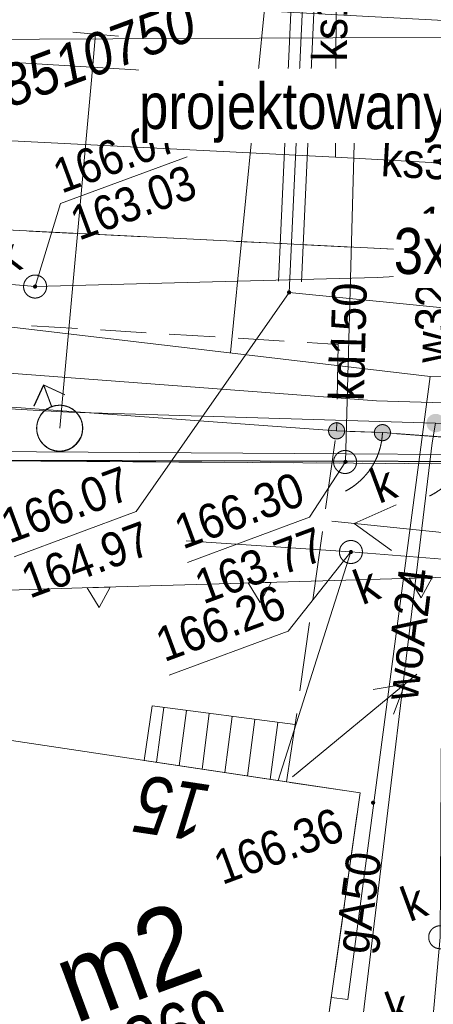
# Model space of a CAD drawing. Header units: millimetres. Extents: x -1155795 to 240441, y -422828 to 463730.
# Tile 9 of 66: x -56918 to -47931, y -40649 to -19238. Entities that reach past the tile are written whole.
import ezdxf
from ezdxf.xclip import XClip

# ---------------------------------------------------------------- set-up
doc = ezdxf.new("R2010")
doc.units = ezdxf.units.MM
doc.header["$MEASUREMENT"] = 0
doc.header["$XCLIPFRAME"] = 0
doc.linetypes.add('Dashed 1_500', pattern=[1000, 500, -500])
doc.linetypes.add('Wipeout_Contour', pattern=[1000, 0, -1000])
for name, color, linetype in [('00 PZT MAPA', 7, 'Continuous'), ('Sycow_7_KTOK - Brama', 7, 'Continuous'), ('Sycow_7_KTOK - Furtka', 7, 'Continuous'), ('Sycow_7_punkt wysokościowy naturalny', 7, 'Continuous'), ('Sycow_7_punkt wysokościowy sztuczny', 7, 'Continuous'), ('Sycow_7_SUPS01_K - Punkt o określonej wysokości urządzenia', 7, 'Continuous'), ('Sycow_7_zasuwa - siec wodociągowa (punkt)', 7, 'Continuous')]:
    doc.layers.add(name, color=color, linetype=linetype)
doc.layers.add('0_Nr_pióra__99', color=7, linetype='Continuous', lineweight=0, true_color=0xaad2ff)
doc.layers.add('Sycow_7_PZT_RT - Linia rozgraniczająca_Nr_pióra__252', color=7, linetype='Continuous', lineweight=18, true_color=0x929292)
for name, color, linetype, lineweight in [('Annotation - Label_Nr_pióra__46', 7, 'Continuous', 15), ('Annotation - Label_Nr_pióra__85', 7, 'Continuous', 13), ('Nowe_0_Nr_pióra__27', 7, 'Continuous', 25), ('Sycow_7_218-kontur użytku gruntowego_Nr_pióra__3', 3, 'Continuous', 18), ('Sycow_7_219-działka ewidencyjna_Nr_pióra__7', 7, 'Continuous', 18), ('Sycow_7_238-Punkt adresowy budynku_Nr_pióra__7', 7, 'Continuous', 18), ('Sycow_7_312-budynek ewidencyjny_Nr_pióra__7', 7, 'Continuous', 18), ('Sycow_7_312-oznaczenie budynku ewidencyjnego-Atr124_Nr_pióra__7', 7, 'Continuous', 18), ('Sycow_7_312-oznaczenie budynku ewidencyjnego_Nr_pióra__7', 7, 'Continuous', 18), ('Sycow_7_352-schody_Nr_pióra__7', 7, 'Continuous', 18), ('Sycow_7_@Wywiad_Nr_pióra__34', 34, 'Continuous', 18), ('Sycow_7_@Wywiad_Nr_pióra__7', 7, 'Continuous', 18), ('Sycow_7_chodnik (powierzchnia)_Nr_pióra__7', 7, 'Continuous', 18), ('Sycow_7_hydrant (punkt)_Nr_pióra__7', 7, 'Continuous', 18), ('Sycow_7_krawężnik (linia)_Nr_pióra__7', 7, 'Continuous', 18), ('Sycow_7_KTOK - Brama_Nr_pióra__7', 7, 'Continuous', 18), ('Sycow_7_KTOK - Furtka_Nr_pióra__7', 7, 'Continuous', 18), ('Sycow_7_KTOK - Ogrodzenie trwałe_Nr_pióra__7', 7, 'Continuous', 18), ('Sycow_7_KTPL - Plac_Nr_pióra__7', 7, 'Continuous', 18), ('Sycow_7_Oś ulicy_Nr_pióra__5', 5, 'Continuous', 18), ('Sycow_7_przewód gazowy (linia)-Atr1_Nr_pióra__7', 7, 'Continuous', 18), ('Sycow_7_przewód gazowy (linia)_Nr_pióra__40', 40, 'Continuous', 18), ('Sycow_7_przewód kanalizacyjny (linia)-Atr1_Nr_pióra__34', 34, 'Continuous', 18), ('Sycow_7_przewód kanalizacyjny (linia)_Nr_pióra__34', 34, 'Continuous', 18), ('Sycow_7_przewód telekomunikacyjny (linia)_Nr_pióra__30', 30, 'Continuous', 18), ('Sycow_7_przewód wodociągowy (linia)-Atr1_Nr_pióra__5', 5, 'Continuous', 18), ('Sycow_7_przewód wodociągowy (linia)_Nr_pióra__5', 5, 'Continuous', 18), ('Sycow_7_punkt o określonej wysokości (sieć gazowa)-Atr2_Nr_pióra__40', 40, 'Continuous', 18), ('Sycow_7_punkt o określonej wysokości (sieć gazowa)-Atr2_Nr_pióra__7', 7, 'Continuous', 18), ('Sycow_7_punkt o określonej wysokości (sieć gazowa)-Atr3_Nr_pióra__40', 40, 'Continuous', 18), ('Sycow_7_punkt o określonej wysokości (sieć gazowa)_Nr_pióra__40', 40, 'Continuous', 18), ('Sycow_7_punkt o określonej wysokości (sieć kanalizacyjna)-Atr2_Nr_pióra__34', 34, 'Continuous', 18), ('Sycow_7_punkt o określonej wysokości (sieć kanalizacyjna)-Atr2_Nr_pióra__7', 7, 'Continuous', 18), ('Sycow_7_punkt o określonej wysokości (sieć kanalizacyjna)-Atr3_Nr_pióra__34', 34, 'Continuous', 18), ('Sycow_7_punkt o określonej wysokości (sieć kanalizacyjna)_Nr_pióra__34', 34, 'Continuous', 18), ('Sycow_7_punkt wysokościowy naturalny-Atr2_Nr_pióra__7', 7, 'Continuous', 18), ('Sycow_7_punkt wysokościowy sztuczny-Atr2_Nr_pióra__7', 7, 'Continuous', 18), ('Sycow_7_PZT_NLZ - Nieprzekraczalna linia zabudowy_Nr_pióra__7', 7, 'Continuous', 18), ('Sycow_7_RTPW02_O - Punkt wysokościowy sztuczny_Nr_pióra__7', 7, 'Continuous', 18), ('Sycow_7_rura ochronna - przewód gazowy (linia)_Nr_pióra__40', 40, 'Continuous', 18), ('Sycow_7_studzienka okrągła - przewód kanalizacyjny (punkt)-Atr17_Nr_pióra__34', 34, 'Continuous', 18), ('Sycow_7_studzienka okrągła - przewód kanalizacyjny (punkt)_Nr_pióra__34', 34, 'Continuous', 18), ('Sycow_7_SUPE04 - Przewód elektroenergetyczny niskiego napięcia_Nr_pióra__1', 1, 'Continuous', 18), ('Sycow_7_SUPS01_K - Punkt o określonej wysokości urządzenia_Nr_pióra__7', 7, 'Continuous', 18), ('Sycow_7_SUPS01_K_O - Punkt o określonej wysokości urządzenia - rzędna dołu_Nr_pióra__36', 36, 'Continuous', 18), ('Sycow_7_SUPS01_K_O - Punkt o określonej wysokości urządzenia - rzędna góry_Nr_pióra__36', 36, 'Continuous', 18), ('Sycow_7_SUUS15_K - Studzienka - przewód kanalizacyjny_Nr_pióra__36', 36, 'Continuous', 18), ('Sycow_7_SUUS15_K - Studzienka okrągła - przewód kanalizacyjny_Nr_pióra__36', 36, 'Continuous', 18), ('Sycow_7_Szczegółowa osnowa geodezyjna pozioma-Atr103_Nr_pióra__7', 7, 'Continuous', 18), ('Sycow_7_trójnik - siec wodociągowa (punkt)_Nr_pióra__7', 7, 'Continuous', 18)]:
    doc.layers.add(name, color=color, linetype=linetype, lineweight=lineweight)
doc.styles.add('STYL_AUTOMATYCZNY_10', font='txt', dxfattribs={"width": 0.9})
doc.styles.add('STYL_AUTOMATYCZNY_11', font='txt', dxfattribs={"width": 0.79})
doc.styles.add('STYL_AUTOMATYCZNY_12', font='Arial Narrow.ttf')
doc.styles.add('STYL_AUTOMATYCZNY_5', font='txt', dxfattribs={"width": 0.9})
doc.styles.add('STYL_AUTOMATYCZNY_6', font='txt', dxfattribs={"width": 0.87})
doc.styles.add('STYL_AUTOMATYCZNY_8', font='txt', dxfattribs={"width": 0.903})
doc.styles.add('STYL_AUTOMATYCZNY_9', font='txt', dxfattribs={"width": 0.79})
doc.dimstyles.new('STYL_AUTOMATYCZNY__1', dxfattribs={"dimtxt": 0.18, "dimasz": 456, "dimexe": 0.18, "dimexo": 0.0625, "dimgap": 0, "dimtad": 0, "dimtih": 1, "dimtoh": 1, "dimdec": 4, "dimzin": 0, "dimdsep": 46, "dimcen": 0.09, "dimadec": 0, "dimazin": 0, "dimtfac": 1, "dimtdec": 4, "dimtmove": 0, "dimatfit": 3, "dimldrblk": 'ARROWHEAD_11', "dimfxl": 0, "dimtolj": 1, "dimtzin": 0, "dimarcsym": 0})

# ---------------------------------------------------------------- blocks, each defined once
blk = doc.blocks.new('Rysunek_1_7', base_point=(14567, -19307))
at = {"layer": 'Sycow_7_KTOK - Brama', "linetype": 'Continuous', "lineweight": 0, "true_color": 0x000000}
blk.add_hatch(color=178, dxfattribs=at).paths.add_polyline_path([(-48872, -28157, 1), (-49200, -28279, 1)])
at = {"layer": 'Sycow_7_KTOK - Furtka', "linetype": 'Continuous', "lineweight": 0, "true_color": 0x000000}
for points in [[(-49868, -28118, 1), (-50196, -28240, 1)], [(-48872, -28157, 1), (-49200, -28279, 1)]]:
    blk.add_hatch(color=178, dxfattribs=at).paths.add_polyline_path(points)
at = {"layer": 'Sycow_7_punkt o określonej wysokości (sieć gazowa)_Nr_pióra__40', "linetype": 'Continuous', "lineweight": 18}
blk.add_hatch(color=40, dxfattribs=at).paths.add_polyline_path([(-51022, -25153, 1), (-51107, -25184, 1)])
at = {"layer": 'Sycow_7_punkt o określonej wysokości (sieć kanalizacyjna)_Nr_pióra__34', "linetype": 'Continuous', "lineweight": 18}
for points in [[(-49797, -28837, 1), (-49881, -28868, 1)], [(-49679, -30797, 1), (-49763, -30829, 1)]]:
    blk.add_hatch(color=34, dxfattribs=at).paths.add_polyline_path(points)
at = {"layer": 'Sycow_7_punkt wysokościowy naturalny', "linetype": 'Continuous', "lineweight": 0, "true_color": 0x000000}
blk.add_hatch(color=178, dxfattribs=at).paths.add_polyline_path([(-51031, -21125, 1), (-51116, -21157, 1)])
at = {"layer": 'Sycow_7_punkt wysokościowy sztuczny', "linetype": 'Continuous', "lineweight": 0, "true_color": 0x000000}
blk.add_hatch(color=178, dxfattribs=at).paths.add_polyline_path([(-49196, -36249, 1), (-49280, -36280, 1)])
at = {"layer": 'Sycow_7_SUPS01_K - Punkt o określonej wysokości urządzenia', "linetype": 'Continuous', "lineweight": 0, "true_color": 0x000000}
blk.add_hatch(color=178, dxfattribs=at).paths.add_polyline_path([(-56542, -25025, 1), (-56626, -25057, 1)])
at = {"layer": 'Sycow_7_zasuwa - siec wodociągowa (punkt)', "linetype": 'Continuous', "lineweight": 0, "true_color": 0x000000}
blk.add_hatch(color=178, dxfattribs=at).paths.add_polyline_path([(-47692, -27940, 1), (-48067, -28079, 1)])
at = {"layer": 'Sycow_7_218-kontur użytku gruntowego_Nr_pióra__3', "color": 3, "linetype": 'Continuous', "lineweight": 18}
for p, q in [((-56461, -28837), (-55961, -28840)), ((-55961, -28840), (-56461, -28837)), ((-55461, -28844), (-54961, -28847)), ((-54961, -28847), (-55461, -28844)), ((-54461, -28850), (-53961, -28853)), ((-53961, -28853), (-54461, -28850)), ((-53461, -28857), (-52961, -28860)), ((-52961, -28860), (-53461, -28857)), ((-52461, -28863), (-51961, -28867)), ((-51961, -28867), (-52461, -28863)), ((-51461, -28870), (-50961, -28873)), ((-50961, -28873), (-51461, -28870)), ((-50461, -28876), (-49961, -28880)), ((-49961, -28880), (-50461, -28876)), ((-49461, -28883), (-48961, -28886)), ((-48961, -28886), (-49461, -28883)), ((-48462, -28890), (-47962, -28893)), ((-47962, -28893), (-48462, -28890))]:
    blk.add_line(p, q, dxfattribs=at)
at = {"layer": 'Sycow_7_219-działka ewidencyjna_Nr_pióra__7', "color": 7, "linetype": 'Continuous', "lineweight": 18}
blk.add_line((-57696, -28829), (-39727, -28947), dxfattribs=at)
at = {"layer": 'Sycow_7_312-budynek ewidencyjny_Nr_pióra__7', "color": 7, "linetype": 'Continuous', "lineweight": 18}
for p, q in [((-58328, -34725), (-49520, -36049)), ((-49520, -36049), (-50574, -43541))]:
    blk.add_line(p, q, dxfattribs=at)
at = {"layer": 'Sycow_7_352-schody_Nr_pióra__7', "color": 7, "linetype": 'Continuous', "lineweight": 18}
for p, q in [((-53946, -35387), (-53789, -34193)), ((-53451, -35461), (-53294, -34258)), ((-52956, -35535), (-52798, -34323)), ((-52462, -35609), (-52302, -34388)), ((-51967, -35684), (-51807, -34453)), ((-51474, -35758), (-51310, -34518))]:
    blk.add_line(p, q, dxfattribs=at)
at = {"layer": 'Sycow_7_352-schody_Nr_pióra__7', "color": 7, "linetype": 'Continuous', "lineweight": 18, "flags": 128}
blk.add_lwpolyline([(-54216, -35346), (-54037, -34160), (-50933, -34567), (-51123, -35811)], close=True, dxfattribs=at)
blk.add_lwpolyline([(-54216, -35346), (-54037, -34160), (-50933, -34567), (-51123, -35811)], close=True, dxfattribs=at)
at = {"layer": 'Sycow_7_@Wywiad_Nr_pióra__34', "color": 34, "linetype": 'Continuous', "lineweight": 18, "flags": 128}
blk.add_lwpolyline([(-66845, -24165), (-56584, -25041), (-49148, -24843)], dxfattribs=at)
at = {"layer": 'Sycow_7_@Wywiad_Nr_pióra__7', "color": 7, "linetype": 'Continuous', "lineweight": 18}
for p, q in [((-49996, -26298), (-50019, -27492)), ((-48721, -28241), (-47723, -28314))]:
    blk.add_line(p, q, dxfattribs=at)
at = {"layer": 'Sycow_7_@Wywiad_Nr_pióra__7', "color": 7, "linetype": 'Continuous', "lineweight": 18, "flags": 128}
blk.add_lwpolyline([(-50028, -27992), (-50032, -28179), (-49220, -28211)], dxfattribs=at)
at = {"layer": 'Sycow_7_chodnik (powierzchnia)_Nr_pióra__7', "color": 7, "linetype": 'Continuous', "lineweight": 18}
for p, q in [((-55713, -23884), (-56712, -23835)), ((-54215, -23959), (-55214, -23909)), ((-52717, -24033), (-53716, -23984)), ((-51219, -24108), (-52218, -24058)), ((-49721, -24183), (-50719, -24133)), ((-48223, -24257), (-49221, -24207)), ((-56663, -25894), (-55665, -25955)), ((-55166, -25985), (-54168, -26045)), ((-53669, -26075), (-52671, -26136)), ((-52172, -26166), (-51174, -26226)), ((-50674, -26257), (-49996, -26298))]:
    blk.add_line(p, q, dxfattribs=at)
at = {"layer": 'Sycow_7_hydrant (punkt)_Nr_pióra__7', "color": 7, "linetype": 'Continuous', "lineweight": 18}
for p, q in [((-56396, -27185), (-56604, -27639)), ((-56222, -27654), (-56396, -27185)), ((-56396, -27185), (-55941, -27393))]:
    blk.add_line(p, q, dxfattribs=at)
blk.add_circle((-56049, -28123), 500, dxfattribs=at)
at = {"layer": 'Sycow_7_krawężnik (linia)_Nr_pióra__7', "color": 7, "linetype": 'Continuous', "lineweight": 18, "flags": 128}
blk.add_lwpolyline([(113556, -22974), (108833, -22832), (87103, -22262), (62467, -21936), (49262, -22272), (35935, -22653), (29917, -22837), (10745, -23338), (-2975, -23635), (-15947, -23939), (-24806, -24115), (-45149, -24410), (-67674, -23289), (-80254, -22221), (-81968, -22041)], dxfattribs=at)
at = {"layer": 'Sycow_7_KTOK - Brama_Nr_pióra__7', "color": 7, "linetype": 'Continuous', "lineweight": 18}
blk.add_line((-45306, -28490), (-49036, -28218), dxfattribs=at)
blk.add_circle((-49036, -28218), 175, dxfattribs=at)
blk.add_arc((-48667, -28245), 1500, 295.8221, 355.8221, dxfattribs=at)
at = {"layer": 'Sycow_7_KTOK - Furtka_Nr_pióra__7', "color": 7, "linetype": 'Continuous', "lineweight": 18}
blk.add_line((-49036, -28218), (-50032, -28179), dxfattribs=at)
for centre in [(-50032, -28179), (-49036, -28218)]:
    blk.add_circle(centre, 175, dxfattribs=at)
blk.add_arc((-50535, -28160), 1500, 297.7689, 357.7689, dxfattribs=at)
at = {"layer": 'Sycow_7_KTOK - Ogrodzenie trwałe_Nr_pióra__7', "color": 7, "linetype": 'Continuous', "lineweight": 18}
blk.add_line((-50032, -28179), (-57480, -27637), dxfattribs=at)
at = {"layer": 'Sycow_7_KTPL - Plac_Nr_pióra__7', "color": 7, "linetype": 'Continuous', "lineweight": 18}
for p, q in [((-50270, -29872), (-50061, -28386)), ((-50550, -31852), (-50340, -30367)), ((-50829, -33833), (-50619, -32347)), ((-49563, -36043), (-51047, -35822)), ((-49793, -37986), (-49584, -36501)), ((-50071, -39967), (-49862, -38482)), ((-50350, -41947), (-50141, -40462))]:
    blk.add_line(p, q, dxfattribs=at)
at = {"layer": 'Sycow_7_KTPL - Plac_Nr_pióra__7', "color": 7, "linetype": 'Continuous', "lineweight": 18, "flags": 128}
for points in [[(-49741, -28191), (-49036, -28218), (-48244, -28276)], [(-51123, -35811), (-50933, -34567), (-50899, -34328)]]:
    blk.add_lwpolyline(points, dxfattribs=at)
at = {"layer": 'Sycow_7_Oś ulicy_Nr_pióra__5', "color": 5, "linetype": 'Continuous', "lineweight": 18, "flags": 128}
blk.add_lwpolyline([(-83070, -19065), (-77190, -19753), (-19864, -19492), (59637, -14954), (111023, -16134)], dxfattribs=at)
at = {"layer": 'Sycow_7_przewód gazowy (linia)_Nr_pióra__40', "color": 40, "linetype": 'Continuous', "lineweight": 18, "flags": 128}
for points in [[(-52337, -26482), (-50197, -4789), (-50690, -4695)], [(38036, -22941), (21337, -23430), (-21333, -24972), (-30598, -25119), (-34886, -25288), (-47055, -25571), (-51064, -25168), (-50725, -17877), (-70517, -16493), (-71840, -16375), (-84481, -15255)], [(-81489, -23333), (-74473, -24441), (-65760, -24905), (-47998, -26998), (-35625, -27151), (-6779, -25513), (14559, -24191), (20451, -23054), (48781, -22183), (76948, -21906), (87474, -22199), (101858, -22887)], [(-50143, -40502), (-49787, -40541), (-47998, -26998)]]:
    blk.add_lwpolyline(points, dxfattribs=at)
at = {"layer": 'Sycow_7_przewód kanalizacyjny (linia)_Nr_pióra__34', "color": 34, "linetype": 'Continuous', "lineweight": 18}
for p, q in [((-50054, -22224), (-50020, -13158)), ((-46690, -20798), (-83251, -18575)), ((-49616, -20612), (-49839, -28852)), ((-50054, -22224), (-67706, -21349)), ((-45654, -22472), (-50054, -22224)), ((-49721, -30813), (-51304, -35782))]:
    blk.add_line(p, q, dxfattribs=at)
at = {"layer": 'Sycow_7_przewód kanalizacyjny (linia)_Nr_pióra__34', "color": 34, "linetype": 'Continuous', "lineweight": 18, "flags": 128}
for points in [[(-49148, -24843), (-35682, -24090), (-22535, -23338), (-17463, -23039), (-46, -22156), (15328, -21400), (38814, -20147)], [(-50318, -41698), (-47985, -41463), (-47781, -39191), (-47732, -30972), (-49721, -30813), (-53298, -30570)]]:
    blk.add_lwpolyline(points, dxfattribs=at)
at = {"layer": 'Sycow_7_przewód telekomunikacyjny (linia)_Nr_pióra__30', "color": 30, "linetype": 'Continuous', "lineweight": 18, "flags": 128}
blk.add_lwpolyline([(-78215, -25337), (-49168, -27527), (-40208, -27792), (-26117, -27256), (10823, -25073)], dxfattribs=at)
at = {"layer": 'Sycow_7_przewód wodociągowy (linia)_Nr_pióra__5', "color": 5, "linetype": 'Continuous', "lineweight": 18}
blk.add_line((-56049, -28123), (-55355, -20551), dxfattribs=at)
at = {"layer": 'Sycow_7_przewód wodociągowy (linia)_Nr_pióra__5', "color": 5, "linetype": 'Continuous', "lineweight": 18, "flags": 128}
for points in [[(-17422, -18427), (-33766, -19616), (-36098, -19712), (-47699, -19252), (-55031, -18863), (-66426, -18615), (-73756, -18343), (-83521, -17847)], [(56731, -21074), (56633, -21558), (53002, -21889), (48325, -21872), (31301, -21714), (29257, -22097), (21060, -23373), (13886, -24675), (-7481, -26210), (-16440, -26840), (-28419, -27778), (-36529, -28051), (-47880, -28009), (-55848, -27771), (-67336, -27130), (-74089, -25248), (-81033, -24565)], [(-47880, -28009), (-47954, -28442), (-49486, -41123), (-50222, -41065)]]:
    blk.add_lwpolyline(points, dxfattribs=at)
at = {"layer": 'Sycow_7_punkt o określonej wysokości (sieć gazowa)-Atr2_Nr_pióra__7', "color": 7, "linetype": 'Continuous', "lineweight": 18, "flags": 128}
blk.add_lwpolyline([(-57041, -30915), (-54390, -29934), (-51064, -25168)], dxfattribs=at)
at = {"layer": 'Sycow_7_punkt o określonej wysokości (sieć kanalizacyjna)-Atr2_Nr_pióra__7', "color": 7, "linetype": 'Continuous', "lineweight": 18, "flags": 128}
for points in [[(-49839, -28852), (-50619, -30058), (-53270, -31040)], [(-49721, -30813), (-51088, -32535), (-53674, -33493)]]:
    blk.add_lwpolyline(points, dxfattribs=at)
at = {"layer": 'Sycow_7_PZT_NLZ - Nieprzekraczalna linia zabudowy_Nr_pióra__7', "color": 7, "linetype": 'Continuous', "lineweight": 18}
for p, q in [((-51582, -31476), (-48333, -31381)), ((-48333, -31381), (-48083, -31373)), ((-48083, -31373), (-44835, -31278)), ((-58579, -31682), (-55330, -31587)), ((-55330, -31587), (-55080, -31579)), ((-55080, -31579), (-51832, -31484)), ((-51832, -31484), (-51582, -31476))]:
    blk.add_line(p, q, dxfattribs=at)
at = {"layer": 'Sycow_7_PZT_NLZ - Nieprzekraczalna linia zabudowy_Nr_pióra__7', "color": 7, "linetype": 'Continuous', "lineweight": 18, "flags": 128}
for points in [[(-51957, -31487), (-51457, -31473), (-51691, -31914)], [(-48458, -31384), (-47958, -31370), (-48193, -31811)], [(-55455, -31590), (-54955, -31575), (-55190, -32017)]]:
    blk.add_lwpolyline(points, close=True, dxfattribs=at)
at = {"layer": 'Sycow_7_PZT_RT - Linia rozgraniczająca_Nr_pióra__252', "color": 252, "linetype": 'Continuous', "lineweight": 18, "true_color": 0x929292, "flags": 128}
blk.add_lwpolyline([(-69413, -27188), (-57683, -28629), (-39732, -28747), (-23839, -27797), (-19841, -27565), (30, -26370), (20336, -25057), (40462, -23652), (60827, -22726), (85533, -23424)], dxfattribs=at)
at = {"layer": 'Sycow_7_rura ochronna - przewód gazowy (linia)_Nr_pióra__40', "color": 40, "linetype": 'Continuous', "lineweight": 18}
for p, q in [((-50982, -18132), (-51294, -24923)), ((-50485, -18151), (-50797, -24941))]:
    blk.add_line(p, q, dxfattribs=at)
at = {"layer": 'Sycow_7_studzienka okrągła - przewód kanalizacyjny (punkt)_Nr_pióra__34', "color": 34, "linetype": 'Continuous', "lineweight": 18}
for centre in [(-49848, -28856), (-49721, -30813), (-47781, -39191)]:
    blk.add_circle(centre, 250, dxfattribs=at)
at = {"layer": 'Sycow_7_SUPE04 - Przewód elektroenergetyczny niskiego napięcia_Nr_pióra__1', "color": 1, "linetype": 'Continuous', "lineweight": 18}
for p, q in [((-48740, -29785), (-49652, -30193)), ((-45160, -30657), (-50134, -30144)), ((-49652, -30193), (-48842, -30780)), ((-50988, -35699), (-48289, -33471)), ((-48550, -33687), (-49240, -33803)), ((-48795, -34343), (-48550, -33687))]:
    blk.add_line(p, q, dxfattribs=at)
at = {"layer": 'Sycow_7_SUPS01_K - Punkt o określonej wysokości urządzenia_Nr_pióra__7', "color": 7, "linetype": 'Continuous', "lineweight": 18, "flags": 128}
blk.add_lwpolyline([(-53281, -22217), (-56035, -23236), (-56584, -25041)], dxfattribs=at)
at = {"layer": 'Sycow_7_SUUS15_K - Studzienka okrągła - przewód kanalizacyjny_Nr_pióra__36', "color": 36, "linetype": 'Continuous', "lineweight": 18}
blk.add_circle((-56584, -25041), 250, dxfattribs=at)
at = {"layer": 'Sycow_7_trójnik - siec wodociągowa (punkt)_Nr_pióra__7', "color": 7, "linetype": 'Continuous', "lineweight": 18}
for p, q in [((-55268, -19555), (-55766, -19511)), ((-55268, -19555), (-55355, -20551)), ((-54770, -19598), (-55268, -19555))]:
    blk.add_line(p, q, dxfattribs=at)
at = {"layer": 'Sycow_7_238-Punkt adresowy budynku_Nr_pióra__7', "color": 7, "linetype": 'Continuous', "lineweight": 18, "insert": (-53516, -35753), "char_height": 1250, "attachment_point": 8, "rotation": 171.447, "style": 'STYL_AUTOMATYCZNY_11'}
blk.add_mtext('\\A1;{\\pqc;\\fArial|b0|i1|c0|p0;\\W0.790000;15}', dxfattribs=at)
at = {"layer": 'Sycow_7_312-oznaczenie budynku ewidencyjnego-Atr124_Nr_pióra__7', "color": 7, "linetype": 'Continuous', "lineweight": 18, "insert": (-55721, -41075), "char_height": 1750, "attachment_point": 7, "rotation": 20.318, "style": 'STYL_AUTOMATYCZNY_8'}
blk.add_mtext('\\A1;{\\pql;\\fArial|b0|i0|c0|p0;\\W0.903000;m2}', dxfattribs=at)
at = {"layer": 'Sycow_7_312-oznaczenie budynku ewidencyjnego_Nr_pióra__7', "color": 7, "linetype": 'Continuous', "lineweight": 18, "insert": (-55055, -42508), "char_height": 1250, "attachment_point": 7, "rotation": 20.318, "style": 'STYL_AUTOMATYCZNY_9'}
blk.add_mtext('\\A1;{\\pql;\\fArial|b0|i0|c0|p0;\\W0.790000;1269}', dxfattribs=at)
at = {"layer": 'Sycow_7_przewód gazowy (linia)-Atr1_Nr_pióra__7', "color": 7, "linetype": 'Continuous', "lineweight": 18, "insert": (-49603, -39544), "char_height": 750, "attachment_point": 4, "rotation": 82.478, "style": 'STYL_AUTOMATYCZNY_5'}
blk.add_mtext('\\A1;{\\pql;\\fArial|b0|i0|c0|p0;\\W0.900000;gA50}', dxfattribs=at)
at = {"layer": 'Sycow_7_przewód kanalizacyjny (linia)-Atr1_Nr_pióra__34', "color": 34, "linetype": 'Continuous', "lineweight": 18, "char_height": 750, "attachment_point": 4, "style": 'STYL_AUTOMATYCZNY_5'}
for s, insert, rotation in [('\\A1;{\\pql;\\fArial|b0|i0|c0|p0;\\W0.900000;ks150}', (-50174, -20145), 89.784), ('\\A1;{\\pql;\\fArial|b0|i0|c0|p0;\\W0.900000;ks300}', (-49061, -22269), 356.778), ('\\A1;{\\pql;\\fArial|b0|i0|c0|p0;\\W0.900000;kd150}', (-49812, -27525), 88.452)]:
    blk.add_mtext(s, dxfattribs=dict(at, insert=insert, rotation=rotation))
at = {"layer": 'Sycow_7_przewód wodociągowy (linia)-Atr1_Nr_pióra__5', "color": 5, "linetype": 'Continuous', "lineweight": 18, "char_height": 750, "attachment_point": 4, "style": 'STYL_AUTOMATYCZNY_5'}
for s, insert, rotation in [('\\A1;{\\pql;\\fArial|b0|i0|c0|p0;\\W0.900000;w32}', (-47960, -26698), 88.82), ('\\A1;{\\pql;\\fArial|b0|i0|c0|p0;\\W0.900000;woA24}', (-48640, -34031), 83.111)]:
    blk.add_mtext(s, dxfattribs=dict(at, insert=insert, rotation=rotation))
at = {"layer": 'Sycow_7_punkt o określonej wysokości (sieć gazowa)-Atr2_Nr_pióra__40', "color": 40, "linetype": 'Continuous', "lineweight": 18, "insert": (-57141, -30645), "char_height": 750, "attachment_point": 7, "rotation": 20.318, "style": 'STYL_AUTOMATYCZNY_5'}
blk.add_mtext('\\A1;{\\pql;\\fArial|b0|i0|c0|p0;\\W0.900000;166.07}', dxfattribs=at)
at = {"layer": 'Sycow_7_punkt o określonej wysokości (sieć gazowa)-Atr3_Nr_pióra__40', "color": 40, "linetype": 'Continuous', "lineweight": 18, "insert": (-56698, -31841), "char_height": 750, "attachment_point": 7, "rotation": 20.318, "style": 'STYL_AUTOMATYCZNY_5'}
blk.add_mtext('\\A1;{\\pql;\\fArial|b0|i0|c0|p0;\\W0.900000;164.97}', dxfattribs=at)
at = {"layer": 'Sycow_7_punkt o określonej wysokości (sieć kanalizacyjna)-Atr2_Nr_pióra__34', "color": 34, "linetype": 'Continuous', "lineweight": 18, "char_height": 750, "attachment_point": 7, "rotation": 20.318, "style": 'STYL_AUTOMATYCZNY_5'}
for s, insert in [('\\A1;{\\pql;\\fArial|b0|i0|c0|p0;\\W0.900000;166.30}', (-53370, -30771)), ('\\A1;{\\pql;\\fArial|b0|i0|c0|p0;\\W0.900000;166.26}', (-53774, -33222))]:
    blk.add_mtext(s, dxfattribs=dict(at, insert=insert))
at = {"layer": 'Sycow_7_punkt o określonej wysokości (sieć kanalizacyjna)-Atr3_Nr_pióra__34', "color": 34, "linetype": 'Continuous', "lineweight": 18, "insert": (-52927, -31966), "char_height": 750, "attachment_point": 7, "rotation": 20.318, "style": 'STYL_AUTOMATYCZNY_5'}
blk.add_mtext('\\A1;{\\pql;\\fArial|b0|i0|c0|p0;\\W0.900000;163.77}', dxfattribs=at)
at = {"layer": 'Sycow_7_punkt wysokościowy naturalny-Atr2_Nr_pióra__7', "color": 7, "linetype": 'Continuous', "lineweight": 18, "insert": (-53517, -21333), "char_height": 750, "attachment_point": 7, "rotation": 357.564, "style": 'STYL_AUTOMATYCZNY_5'}
blk.add_mtext('\\A1;{\\pql;\\fArial|b0|i0|c0|p0;\\W0.900000;166.0}', dxfattribs=at)
at = {"layer": 'Sycow_7_punkt wysokościowy sztuczny-Atr2_Nr_pióra__7', "color": 7, "linetype": 'Continuous', "lineweight": 18, "insert": (-52514, -38067), "char_height": 750, "attachment_point": 7, "rotation": 20.318, "style": 'STYL_AUTOMATYCZNY_5'}
blk.add_mtext('\\A1;{\\pql;\\fArial|b0|i0|c0|p0;\\W0.900000;166.36}', dxfattribs=at)
at = {"layer": 'Sycow_7_RTPW02_O - Punkt wysokościowy sztuczny_Nr_pióra__7', "color": 7, "linetype": 'Continuous', "lineweight": 18, "insert": (-48254, -24053), "char_height": 750, "attachment_point": 7, "rotation": 357.3127, "style": 'STYL_AUTOMATYCZNY_6'}
blk.add_mtext('\\A1;{\\pql;\\fArial|b0|i0|c0|p0;\\W0.870000;165.99}', dxfattribs=at)
at = {"layer": 'Sycow_7_studzienka okrągła - przewód kanalizacyjny (punkt)-Atr17_Nr_pióra__34', "color": 34, "linetype": 'Continuous', "lineweight": 18, "char_height": 750, "attachment_point": 7, "rotation": 20.318, "style": 'STYL_AUTOMATYCZNY_5'}
for insert in [(-49113, -29770), (-49478, -31973), (-48449, -38863), (-48779, -41154)]:
    blk.add_mtext('\\A1;{\\pql;\\fArial|b0|i0|c0|p0;\\W0.900000;k}', dxfattribs=dict(at, insert=insert))
at = {"layer": 'Sycow_7_SUPS01_K_O - Punkt o określonej wysokości urządzenia - rzędna dołu_Nr_pióra__36', "color": 36, "linetype": 'Continuous', "lineweight": 18, "insert": (-55890, -23342), "char_height": 750, "attachment_point": 1, "rotation": 20.318, "style": 'STYL_AUTOMATYCZNY_6'}
blk.add_mtext('\\A1;{\\pql;\\fArial|b0|i0|c0|p0;\\W0.870000;163.03}', dxfattribs=at)
at = {"layer": 'Sycow_7_SUPS01_K_O - Punkt o określonej wysokości urządzenia - rzędna góry_Nr_pióra__36', "color": 36, "linetype": 'Continuous', "lineweight": 18, "insert": (-56004, -23033), "char_height": 750, "attachment_point": 7, "rotation": 20.318, "style": 'STYL_AUTOMATYCZNY_6'}
blk.add_mtext('\\A1;{\\pql;\\fArial|b0|i0|c0|p0;\\W0.870000;166.07}', dxfattribs=at)
at = {"layer": 'Sycow_7_SUUS15_K - Studzienka - przewód kanalizacyjny_Nr_pióra__36', "color": 36, "linetype": 'Continuous', "lineweight": 18, "insert": (-57390, -24456), "char_height": 750, "attachment_point": 4, "rotation": 20.318, "style": 'STYL_AUTOMATYCZNY_6'}
blk.add_mtext('\\A1;{\\pql;\\fArial|b0|i0|c0|p0;\\W0.870000;k}', dxfattribs=at)
at = {"layer": 'Sycow_7_Szczegółowa osnowa geodezyjna pozioma-Atr103_Nr_pióra__7', "color": 7, "linetype": 'Continuous', "lineweight": 18, "insert": (-60084, -22265), "char_height": 900, "attachment_point": 7, "rotation": 20.318, "style": 'STYL_AUTOMATYCZNY_10'}
blk.add_mtext('\\A1;{\\pql;\\fArial|b0|i1|c0|p0;\\W0.900000;615318510750}', dxfattribs=at)
blk = doc.blocks.new('ARROWHEAD_11')
at = {"color": 0, "linetype": 'Continuous', "lineweight": 0}
blk.add_line((0, 0), (-1, 0), dxfattribs=at)
at = {"color": 0, "linetype": 'Continuous', "lineweight": 0, "const_width": 0.25, "flags": 128}
blk.add_lwpolyline([(-0.125, 0, 1), (0.125, 0, 1)], format="xyb", close=True, dxfattribs=at)

msp = doc.modelspace()

# ---------------------------------------------------------------- block references
at = {"layer": '00 PZT MAPA', "color": 7, "linetype": 'Continuous', "lineweight": 15}
ref = msp.add_blockref('Rysunek_1_7', (14567, -19307), dxfattribs=at)
XClip(ref).set_block_clipping_path([(-38444.7789564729, -141413.2871562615), (134317.2398628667, -77444.9644498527), (67578.7707096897, 102798.5088210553), (-105183.2481096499, 38830.1861146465)])

# ---------------------------------------------------------------- next in the draw order: linework, layer by layer
at = {"layer": '0_Nr_pióra__99', "color": 141, "linetype": 'Continuous', "lineweight": 0, "true_color": 0xaad2ff}
for points in [[(-56226, -27649), (-56400, -27180), (-56608, -27634)], [(-56400, -27180), (-55945, -27388)]]:
    msp.add_lwpolyline(points, dxfattribs=at)
at = {"layer": '0_Nr_pióra__99', "color": 141, "linetype": 'Dashed 1_500', "lineweight": 0, "true_color": 0xaad2ff}
for centre, radius in [((88699, -12696), 150000), ((-56052, -28118), 150000), ((-34105, -15278), 75000)]:
    msp.add_circle(centre, radius, dxfattribs=at)
at = {"layer": '0_Nr_pióra__99', "color": 141, "linetype": 'Continuous', "lineweight": 0, "true_color": 0xaad2ff}
msp.add_circle((-56052, -28118), 500, dxfattribs=at)
at = {"layer": 'Nowe_0_Nr_pióra__27', "color": 7, "linetype": 'Continuous', "lineweight": 25}
msp.add_lwpolyline([(100773, -24050), (60825, -22921), (40470, -23847), (20346, -25252), (-129, -26520), (-19833, -27759), (-23831, -27992), (-39690, -28867), (-57700, -28824), (-75865, -26593), (-80932, -25970)], dxfattribs=at)

# ---------------------------------------------------------------- next in the draw order: wipeouts: each hides what was drawn before it
at = {"color": 7, "linetype": 'Wipeout_Contour', "lineweight": 15, "ltscale": 193031.881848}
msp.add_wipeout([(-54325, -20301), (-31865, -20301), (-31865, -21919), (-54325, -21919)], dxfattribs=at).dxf.layer = 'Annotation - Label_Nr_pióra__46'
at = {"color": 7, "linetype": 'Wipeout_Contour', "lineweight": 15, "ltscale": 189100.958095}
msp.add_wipeout([(-48789, -23455), (-31865, -23455), (-31865, -25073), (-48789, -25073)], dxfattribs=at).dxf.layer = 'Annotation - Label_Nr_pióra__46'

# ---------------------------------------------------------------- next in the draw order: texts
at = {"layer": 'Annotation - Label_Nr_pióra__46', "color": 7, "linetype": 'Continuous', "lineweight": 15, "char_height": 1000, "attachment_point": 4, "style": 'STYL_AUTOMATYCZNY_12'}
for s, insert in [('\\A1;{\\pql;\\fArial Narrow|b0|i0|c0|p0;\\W1.000000;projektowany podest wejściowy do budynku}', (-54325, -21265)), ('\\A1;{\\pql;\\fArial Narrow|b0|i0|c0|p0;\\W1.000000;3x projektowane drzewa liściaste}', (-48789, -24419))]:
    msp.add_mtext(s, dxfattribs=dict(at, insert=insert))

# ---------------------------------------------------------------- next in the draw order: leaders
at = {"layer": 'Annotation - Label_Nr_pióra__85', "color": 7, "linetype": 'Continuous', "lineweight": 13, "annotation_type": 0, "has_hookline": 1, "hookline_direction": 1}
for points, text_width in [([(-7395, -12458), (-7395, -21265), (-32264, -21265)], 22061), ([(7258, -13689), (7258, -24419), (-32131, -24419)], 16658)]:
    msp.add_leader(points, dimstyle='STYL_AUTOMATYCZNY__1', dxfattribs=dict(at, text_width=text_width))

doc.saveas('drawing.dxf')
